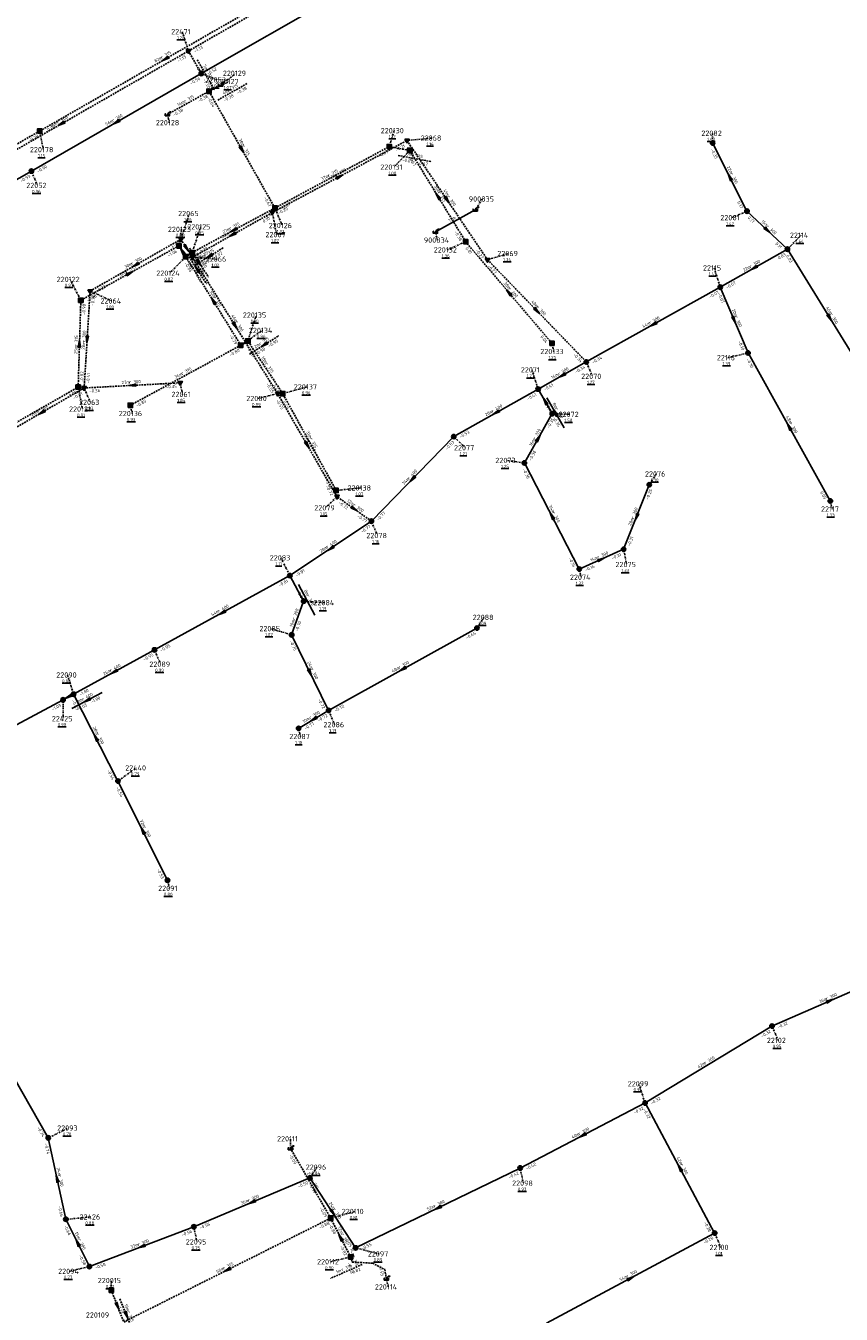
# Model space of a CAD drawing. Extents: x 188323 to 208361, y 565368 to 574910.
# Tile 190 of 256: x 201664 to 201896, y 570676 to 571043. Entities that reach past the tile are written whole.
import ezdxf

# ---------------------------------------------------------------- set-up
doc = ezdxf.new("R2010")
doc.units = 0
doc.linetypes.add('DASHDOT', pattern=[1, 0.5, -0.25, 0, -0.25])
doc.linetypes.add('DASHED', pattern=[0.75, 0.5, -0.25])
doc.layers.get('0').update_dxf_attribs({"linetype": 'CONTINUOUS'})
for name, color, linetype in [('RIO-AFM', 7, 'CONTINUOUS'), ('RIO-BOK', 7, 'CONTINUOUS'), ('RIO-DET', 7, 'CONTINUOUS'), ('RIO-KNP', 7, 'CONTINUOUS'), ('RIO-KNR', 7, 'CONTINUOUS'), ('RIO-LAG', 7, 'CONTINUOUS'), ('RIO-LAG_0B', 7, 'CONTINUOUS'), ('RIO-LAG_1B', 7, 'DASHED'), ('RIO-LAG_2B', 7, 'DASHED'), ('RIO-LEN', 7, 'CONTINUOUS'), ('RIO-MVD', 1, 'CONTINUOUS'), ('RIO-VRB', 6, 'DASHDOT'), ('RIO-VRH', 7, 'CONTINUOUS')]:
    doc.layers.add(name, color=color, linetype=linetype)
doc.styles.add('RIO-TXT', font='isocp.shx')

# ---------------------------------------------------------------- blocks, each defined once
blk = doc.blocks.new('L_VHR')
blk.add_lwpolyline([(-0.5, 0), (0.5, 0), (-0.5, 0.15), (-0.5, -0.15), (0.5, 0)])
blk = doc.blocks.new('K_IPR')
blk.add_lwpolyline([(-0.5, -0.5), (0.5, -0.5), (0.5, 0.5), (-0.5, 0.5)], close=True)
blk.add_solid([(-0.5, 0.5), (0.5, 0.5), (-0.5, -0.5), (0.5, -0.5)])
at = {"style": 'RIO-TXT', "flags": 1}
blk.add_attdef('KNOOPNAAM', (2, 2), '', height=1, dxfattribs=at)
blk = doc.blocks.new('K_UTB')
blk.add_lwpolyline([(0.5, 0.15), (0.5, -0.3), (-0.5, -0.3), (-0.5, 0.15), (-0.45, 0.15), (-0.45, -0.25), (0, -0.25), (0.45, -0.25), (0.45, 0.15)], close=True)
blk.add_lwpolyline([(0.85, 0.6), (0.55, 0.65), (0.614828, 0.459583), (0.850842, 0.598937)])
blk.add_arc((0.85, -0.25), 0.85, 90, 180)
at = {"style": 'RIO-TXT', "flags": 1}
blk.add_attdef('KNOOPNAAM', (2, 2), '', height=1, dxfattribs=at)
blk = doc.blocks.new('K_FIC')
blk.add_circle((0, 0), 0.0625)
at = {"style": 'RIO-TXT', "flags": 1}
blk.add_attdef('KNOOPNAAM', (2, 2), '', height=1, dxfattribs=at)
blk = doc.blocks.new('K_IPG')
blk.add_circle((0, 0), 0.5)
for points in [[(0, 0), (-0.5, 0), (-0.433013, 0.25)], [(0, 0), (-0.433013, -0.25), (-0.5, 0)], [(0, 0), (-0.433013, 0.25), (-0.25, 0.433013)], [(0, 0), (-0.25, -0.433013), (-0.433013, -0.25)], [(0, 0), (-0.25, 0.433013), (0, 0.5)], [(0, 0), (0, -0.5), (-0.25, -0.433013)], [(0, 0), (0, 0.5), (0.25, 0.433013)], [(0, 0), (0.25, 0.433013), (0.433013, 0.25)], [(0, 0), (0.433013, 0.25), (0.5, 0)], [(0, 0), (0.5, 0), (0.433013, -0.25)], [(0, 0), (0.433013, -0.25), (0.25, -0.433013)], [(0, 0), (0.25, -0.433013), (0, -0.5)]]:
    blk.add_solid(points)
at = {"style": 'RIO-TXT', "flags": 1}
blk.add_attdef('KNOOPNAAM', (2, 2), '', height=1, dxfattribs=at)
blk = doc.blocks.new('K_IPD')
blk.add_lwpolyline([(-0.496027, 0.307994), (0.503973, 0.307994), (0.003973, -0.558031)], close=True)
blk.add_solid([(-0.496027, 0.307994), (0.503973, 0.307994), (0.003973, -0.558031)])
at = {"style": 'RIO-TXT', "flags": 1}
blk.add_attdef('KNOOPNAAM', (2, 2), '', height=1, dxfattribs=at)
blk = doc.blocks.new('69_02______220015____220109_')
at = {"layer": 'RIO-LAG_1B'}
blk.add_line((0, 0), (3.654, -9.116), dxfattribs=at)
at = {"layer": 'RIO-VRH', "xscale": 2, "yscale": 2, "zscale": 2, "rotation": 291.8193}
blk.add_blockref('L_VHR', (1.827, -4.558), dxfattribs=at)
at = {"layer": 'RIO-AFM', "style": 'RIO-TXT'}
blk.add_text('r 315', height=0.9, rotation=291.8193, dxfattribs=at).set_placement((1.9901, -3.62))
at = {"layer": 'RIO-BOK', "style": 'RIO-TXT'}
for s, p in [('-1.13', (-0.7785, -1.8203)), ('-1.24', (0.8296, -5.8309))]:
    blk.add_text(s, height=0.9, rotation=291.8193, dxfattribs=at).set_placement(p)
at = {"layer": 'RIO-LEN', "style": 'RIO-TXT'}
blk.add_text('10m', height=0.9, rotation=291.8193, dxfattribs=at).set_placement((1.1863, -1.6151))
blk = doc.blocks.new('82_02______220113____220112_')
at = {"layer": 'RIO-LAG_1B'}
blk.add_line((0, 0), (-8.997, -3.94), dxfattribs=at)
at = {"layer": 'RIO-AFM', "style": 'RIO-TXT'}
blk.add_text('r 315', height=0.9, rotation=383.627, dxfattribs=at).set_placement((-5.6893, -1.9445))
at = {"layer": 'RIO-BOK', "style": 'RIO-TXT'}
blk.add_text('-0.82', height=0.9, rotation=383.627, dxfattribs=at).set_placement((-3.1954, -2.9259))
at = {"layer": 'RIO-LEN', "style": 'RIO-TXT'}
blk.add_text('1m', height=0.9, rotation=383.627, dxfattribs=at).set_placement((-7.173, -2.5947))
blk = doc.blocks.new('83_02______220123____220124_')
at = {"layer": 'RIO-LAG_1B'}
blk.add_line((0, 0), (5.307, -8.264), dxfattribs=at)
at = {"layer": 'RIO-VRH', "xscale": 2, "yscale": 2, "zscale": 2, "rotation": 482.6838}
blk.add_blockref('L_VHR', (2.6535, -4.132), dxfattribs=at)
at = {"layer": 'RIO-AFM', "style": 'RIO-TXT'}
blk.add_text('r 315', height=0.9, rotation=302.6838, dxfattribs=at).set_placement((2.4909, -2.9527))
at = {"layer": 'RIO-BOK', "style": 'RIO-TXT'}
for s, p in [('-1.06', (-0.4214, -1.9344)), ('-1.04', (1.9139, -5.57))]:
    blk.add_text(s, height=0.9, rotation=302.6838, dxfattribs=at).set_placement(p)
at = {"layer": 'RIO-LEN', "style": 'RIO-TXT'}
blk.add_text('4m', height=0.9, rotation=302.6838, dxfattribs=at).set_placement((1.6154, -1.5897))
blk = doc.blocks.new('84_02______220124____220125_')
at = {"layer": 'RIO-LAG_1B'}
blk.add_line((0, 0), (8.376, 5.126), dxfattribs=at)
at = {"layer": 'RIO-VRH', "xscale": 2, "yscale": 2, "zscale": 2, "rotation": 211.4644}
blk.add_blockref('L_VHR', (4.188, 2.563), dxfattribs=at)
at = {"layer": 'RIO-AFM', "style": 'RIO-TXT'}
blk.add_text('r 315', height=0.9, rotation=31.4644, dxfattribs=at).set_placement((3.0058, 2.4258))
at = {"layer": 'RIO-BOK', "style": 'RIO-TXT'}
for s, p in [('-1.02', (5.6094, 1.7917)), ('-1.03', (1.9247, -0.4634))]:
    blk.add_text(s, height=0.9, rotation=31.4644, dxfattribs=at).set_placement(p)
at = {"layer": 'RIO-LEN', "style": 'RIO-TXT'}
blk.add_text('2m', height=0.9, rotation=31.4644, dxfattribs=at).set_placement((1.624, 1.5802))
blk = doc.blocks.new('85_02______220127____220129_')
at = {"layer": 'RIO-LAG_1B'}
blk.add_line((0, 0), (8.558, 4.817), dxfattribs=at)
at = {"layer": 'RIO-AFM', "style": 'RIO-TXT'}
blk.add_text('r 315', height=0.9, rotation=29.3711, dxfattribs=at).set_placement((3.0924, 2.3144))
at = {"layer": 'RIO-BOK', "style": 'RIO-TXT'}
for p in [(5.6711, 1.5856), (1.9065, -0.5334)]:
    blk.add_text('-0.38', height=0.9, rotation=29.3711, dxfattribs=at).set_placement(p)
at = {"layer": 'RIO-LEN', "style": 'RIO-TXT'}
blk.add_text('4m', height=0.9, rotation=29.3711, dxfattribs=at).set_placement((1.6807, 1.5198))
blk = doc.blocks.new('86_02______220130____220131_')
at = {"layer": 'RIO-LAG_1B'}
blk.add_line((0, 0), (9.646, -1.841), dxfattribs=at)
at = {"layer": 'RIO-AFM', "style": 'RIO-TXT'}
blk.add_text('r 315', height=0.9, rotation=349.1628, dxfattribs=at).set_placement((3.8559, -0.2267))
at = {"layer": 'RIO-BOK', "style": 'RIO-TXT'}
for p in [(1.1126, -1.6375), (5.356, -2.4472)]:
    blk.add_text('-0.67', height=0.9, rotation=349.1628, dxfattribs=at).set_placement(p)
at = {"layer": 'RIO-LEN', "style": 'RIO-TXT'}
blk.add_text('6m', height=0.9, rotation=349.1628, dxfattribs=at).set_placement((2.2646, 0.0769))
blk = doc.blocks.new('87_02______220134____220135_')
at = {"layer": 'RIO-LAG_1B'}
blk.add_line((0, 0), (8.316, 5.223), dxfattribs=at)
at = {"layer": 'RIO-VRH', "xscale": 2, "yscale": 2, "zscale": 2, "rotation": 212.1314}
blk.add_blockref('L_VHR', (4.158, 2.6115), dxfattribs=at)
at = {"layer": 'RIO-AFM', "style": 'RIO-TXT'}
blk.add_text('r 315', height=0.9, rotation=32.1314, dxfattribs=at).set_placement((2.9774, 2.4607))
at = {"layer": 'RIO-BOK', "style": 'RIO-TXT'}
for s, p in [('-0.95', (5.5882, 1.8569)), ('-0.98', (1.93, -0.441))]:
    blk.add_text(s, height=0.9, rotation=32.1314, dxfattribs=at).set_placement(p)
at = {"layer": 'RIO-LEN', "style": 'RIO-TXT'}
blk.add_text('2m', height=0.9, rotation=32.1314, dxfattribs=at).set_placement((1.6055, 1.599))
blk = doc.blocks.new('99_02______22471_____22053_')
at = {"layer": 'RIO-LAG_2B'}
blk.add_line((0, 0), (4.872, -8.528), dxfattribs=at)
at = {"layer": 'RIO-AFM', "style": 'RIO-TXT'}
blk.add_text('r 315', height=0.9, rotation=299.7122, dxfattribs=at).set_placement((2.3345, -3.0779))
at = {"layer": 'RIO-BOK', "style": 'RIO-TXT'}
for p in [(-0.5211, -1.9099), (1.6225, -5.6617)]:
    blk.add_text('-0.56', height=0.9, rotation=299.7122, dxfattribs=at).set_placement(p)
at = {"layer": 'RIO-LEN', "style": 'RIO-TXT'}
blk.add_text('7m', height=0.9, rotation=299.7122, dxfattribs=at).set_placement((1.5308, -1.6713))
blk = doc.blocks.new('102_02______22065_____22066_')
at = {"layer": 'RIO-LAG_2B'}
blk.add_line((0, 0), (5.34, -8.243), dxfattribs=at)
at = {"layer": 'RIO-VRH', "xscale": 2, "yscale": 2, "zscale": 2, "rotation": 302.911}
blk.add_blockref('L_VHR', (2.67, -4.1215), dxfattribs=at)
at = {"layer": 'RIO-AFM', "style": 'RIO-TXT'}
blk.add_text('r 300', height=0.9, rotation=302.911, dxfattribs=at).set_placement((2.5026, -2.9428))
at = {"layer": 'RIO-BOK', "style": 'RIO-TXT'}
for s, p in [('-0.29', (-0.4137, -1.936)), ('-0.36', (1.9359, -5.5623))]:
    blk.add_text(s, height=0.9, rotation=302.911, dxfattribs=at).set_placement(p)
at = {"layer": 'RIO-LEN', "style": 'RIO-TXT'}
blk.add_text('6m', height=0.9, rotation=302.911, dxfattribs=at).set_placement((1.6217, -1.5833))
blk = doc.blocks.new('103_02______22071_____22072_')
at = {"layer": 'RIO-LAG_0B'}
blk.add_line((0, 0), (4.877, -8.524), dxfattribs=at)
at = {"layer": 'RIO-VRH', "xscale": 2, "yscale": 2, "zscale": 2, "rotation": 479.751}
blk.add_blockref('L_VHR', (2.4385, -4.262), dxfattribs=at)
at = {"layer": 'RIO-AFM', "style": 'RIO-TXT'}
blk.add_text('r 300', height=0.9, rotation=299.751, dxfattribs=at).set_placement((2.3363, -3.0759))
at = {"layer": 'RIO-BOK', "style": 'RIO-TXT'}
for s, p in [('-0.41', (-0.5198, -1.9103)), ('-0.35', (1.6259, -5.6597))]:
    blk.add_text(s, height=0.9, rotation=299.751, dxfattribs=at).set_placement(p)
at = {"layer": 'RIO-LEN', "style": 'RIO-TXT'}
blk.add_text('8m', height=0.9, rotation=299.751, dxfattribs=at).set_placement((1.5317, -1.6698))
blk = doc.blocks.new('104_02______22083_____22084_')
at = {"layer": 'RIO-LAG_0B'}
blk.add_line((0, 0), (4.633, -8.66), dxfattribs=at)
at = {"layer": 'RIO-AFM', "style": 'RIO-TXT'}
blk.add_text('r 300', height=0.9, rotation=298.1194, dxfattribs=at).set_placement((2.248, -3.1416))
at = {"layer": 'RIO-BOK', "style": 'RIO-TXT'}
blk.add_text('-0.81', height=0.9, rotation=298.1194, dxfattribs=at).set_placement((-0.574, -1.8947))
at = {"layer": 'RIO-LEN', "style": 'RIO-TXT'}
blk.add_text('8m', height=0.9, rotation=298.1194, dxfattribs=at).set_placement((1.4838, -1.7132))
blk = doc.blocks.new('105_02______22425_____22090_')
at = {"layer": 'RIO-LAG_0B'}
blk.add_line((0, 0), (8.665, 4.621), dxfattribs=at)
at = {"layer": 'RIO-VRH', "xscale": 2, "yscale": 2, "zscale": 2, "rotation": 208.0697}
blk.add_blockref('L_VHR', (4.3325, 2.3105), dxfattribs=at)
at = {"layer": 'RIO-AFM', "style": 'RIO-TXT'}
blk.add_text('r 400', height=0.9, rotation=28.0697, dxfattribs=at).set_placement((3.1442, 2.2436))
at = {"layer": 'RIO-BOK', "style": 'RIO-TXT'}
for s, p in [('-1.03', (1.8939, -0.5766)), ('-1.00', (5.7057, 1.4564))]:
    blk.add_text(s, height=0.9, rotation=28.0697, dxfattribs=at).set_placement(p)
at = {"layer": 'RIO-LEN', "style": 'RIO-TXT'}
blk.add_text('3m', height=0.9, rotation=28.0697, dxfattribs=at).set_placement((1.7148, 1.4812))

msp = doc.modelspace()

# ---------------------------------------------------------------- linework, layer by layer
at = {"layer": 'RIO-LAG'}
msp.add_line((201780.704, 570984.32), (201792.032, 570990.592), dxfattribs=at)
at = {"layer": 'RIO-LAG_0B'}
for p, q in [((201714.096, 571029.376), (201776, 571064.832)), ((201665.792, 571001.6), (201714.096, 571029.376)), ((201869.296, 570990.208), (201859.504, 571009.6)), ((201617.296, 570973.888), (201665.792, 571001.6)), ((201869.296, 570990.208), (201880.8, 570979.392)), ((201880.8, 570979.392), (201861.696, 570968.576)), ((201904.8, 570940.416), (201880.8, 570979.392)), ((201823.6, 570947.328), (201861.696, 570968.576)), ((201861.696, 570968.576), (201869.6, 570949.888)), ((201869.6, 570949.888), (201892.992, 570907.776)), ((201823.6, 570947.328), (201809.904, 570939.584)), ((201809.904, 570939.584), (201785.904, 570926.08)), ((201809.904, 570939.584), (201813.904, 570932.608)), ((201813.904, 570932.608), (201806, 570918.592)), ((201785.904, 570926.08), (201762.496, 570902.016)), ((201806, 570918.592), (201821.6, 570888.384)), ((201834.208, 570894.016), (201841.504, 570912.384)), ((201762.496, 570902.016), (201739.296, 570886.528)), ((201821.6, 570888.384), (201834.208, 570894.016)), ((201739.296, 570886.528), (201700.8, 570865.408)), ((201739.296, 570886.528), (201743.2, 570879.232)), ((201743.2, 570879.232), (201739.808, 570869.696)), ((201739.808, 570869.696), (201750.304, 570848.192)), ((201750.304, 570848.192), (201792.496, 570871.616)), ((201700.8, 570865.408), (201677.792, 570852.8)), ((201648.704, 570837.312), (201674.8, 570851.2)), ((201674.8, 570851.2), (201677.792, 570852.8)), ((201677.792, 570852.8), (201690.4, 570828.096)), ((201750.304, 570848.192), (201741.792, 570843.072)), ((201690.4, 570828.096), (201704.496, 570799.872)), ((201644, 570773.184), (201670.592, 570726.592)), ((201876.4, 570758.4), (201909.408, 570772.8)), ((201840.304, 570736.512), (201876.4, 570758.4)), ((201804.8, 570718.016), (201840.304, 570736.512)), ((201840.304, 570736.512), (201860.096, 570699.52)), ((201675.6, 570703.424), (201670.592, 570726.592)), ((201712, 570701.312), (201744.992, 570715.2)), ((201744.992, 570715.2), (201758, 570695.296)), ((201758, 570695.296), (201804.8, 570718.016)), ((201682.304, 570689.984), (201675.6, 570703.424)), ((201682.304, 570689.984), (201712, 570701.312)), ((201860.096, 570699.52), (201812.304, 570673.92))]:
    msp.add_line(p, q, dxfattribs=at)
at = {"layer": 'RIO-LAG_1B'}
for p, q in [((201739.6, 571053.952), (201668.144, 571012.992)), ((201716.304, 571024.32), (201719.648, 571026.176)), ((201704.48, 571017.728), (201716.304, 571024.32)), ((201735.04, 570991.104), (201716.304, 571024.32)), ((201668.144, 571012.992), (201592.688, 570969.728)), ((201735.04, 570991.104), (201767.552, 571008.576)), ((201767.552, 571008.576), (201773.408, 571007.488)), ((201773.408, 571007.488), (201789.296, 570981.504)), ((201711.52, 570978.432), (201735.04, 570991.104)), ((201679.856, 570964.864), (201707.744, 570980.352)), ((201707.744, 570980.352), (201709.696, 570977.28)), ((201709.696, 570977.28), (201711.52, 570978.432)), ((201813.808, 570952.64), (201789.296, 570981.504)), ((201709.696, 570977.28), (201725.344, 570952.064)), ((201679.104, 570940.16), (201679.856, 570964.864)), ((201725.344, 570952.064), (201727.344, 570953.28)), ((201737.28, 570938.304), (201727.344, 570953.28)), ((201693.936, 570934.976), (201725.344, 570952.064)), ((201631.376, 570912.832), (201679.104, 570940.16)), ((201752.448, 570910.784), (201737.28, 570938.304)), ((201750.896, 570703.744), (201739.488, 570723.584)), ((201692.08, 570674.24), (201750.896, 570703.744)), ((201750.896, 570703.744), (201756.56, 570692.736)), ((201757.36, 570693.056), (201756.56, 570692.736)), ((201688.496, 570683.264), (201692.08, 570674.24))]:
    msp.add_line(p, q, dxfattribs=at)
msp.add_lwpolyline([(201756.56, 570692.736), (201757.024, 570691.264), (201762.816, 570690.944), (201766.288, 570689.152), (201766.752, 570686.528)], dxfattribs=at)
at = {"layer": 'RIO-LAG_2B'}
for p, q in [((201710.464, 571035.776), (201821.248, 571099.392)), ((201638.176, 570994.304), (201710.464, 571035.776)), ((201710.464, 571035.776), (201714.096, 571029.376)), ((201734.304, 570989.824), (201772.608, 571010.304)), ((201772.608, 571010.304), (201795.504, 570976.384)), ((201711.6, 570977.088), (201734.304, 570989.824)), ((201682.496, 570967.488), (201708.304, 570982.208)), ((201708.304, 570982.208), (201711.6, 570977.088)), ((201711.6, 570977.088), (201735.808, 570938.304)), ((201795.504, 570976.384), (201823.6, 570947.328)), ((201680.8, 570939.904), (201682.496, 570967.488)), ((201656.608, 570925.888), (201680.8, 570939.904)), ((201708.096, 570941.376), (201680.8, 570939.904)), ((201752.704, 570908.992), (201735.808, 570938.304)), ((201762.496, 570902.016), (201752.704, 570908.992))]:
    msp.add_line(p, q, dxfattribs=at)
at = {"layer": 'RIO-VRB'}
for p, q in [((201710.46, 571035.78), (201708.7233, 571041.2486)), ((201714.1, 571029.4), (201718.4949, 571027.5623)), ((201716.31, 571024.31), (201722.0186, 571027.088)), ((201719.65, 571026.19), (201724.0449, 571029.4277)), ((201704.48, 571017.71), (201705.0135, 571015.3816)), ((201668.15, 571012.99), (201669.2041, 571007.7071)), ((201767.56, 571008.58), (201768.9533, 571013.1094)), ((201859.5, 571009.6), (201859.4997, 571012.375)), ((201772.6, 571010.3), (201779.675, 571011)), ((201773.41, 571007.46), (201768.8645, 571002.7384)), ((201665.8, 571001.6), (201667.5352, 570997.5308)), ((201792.04, 570990.6), (201794.0164, 570993.6558)), ((201708.3, 570982.2), (201710.719, 570989.5486)), ((201734.3, 570989.8), (201735.5276, 570983.5323)), ((201735.04, 570991.13), (201737.1171, 570986.1211)), ((201869.3, 570990.2), (201864.9059, 570988.3609)), ((201711.52, 570978.41), (201713.939, 570985.7586)), ((201707.74, 570980.33), (201708.4471, 570985.0432)), ((201780.7, 570984.3), (201781.2335, 570981.9716)), ((201880.8, 570979.4), (201884.6874, 570983.3624)), ((201789.3, 570981.53), (201784.04, 570979.1906)), ((201709.69, 570977.29), (201705.1445, 570972.5684)), ((201711.6, 570977.1), (201718.5675, 570976.5713)), ((201795.5, 570976.4), (201801.4827, 570978.155)), ((201861.7, 570968.6), (201859.9633, 570974.0686)), ((201679.85, 570964.84), (201676.8114, 570970.8005)), ((201682.5, 570967.5), (201688.6269, 570964.6622)), ((201727.34, 570953.3), (201729.759, 570960.6486)), ((201725.35, 570952.05), (201731.4769, 570956.2878)), ((201813.81, 570952.61), (201814.3435, 570950.2816)), ((201869.6, 570949.9), (201863.8921, 570948.5202)), ((201823.6, 570947.3), (201825.3352, 570943.2308)), ((201809.9, 570939.6), (201808.1633, 570945.0686)), ((201679.1, 570940.17), (201680.3276, 570933.9023)), ((201680.8, 570939.9), (201682.5352, 570935.8308)), ((201708.1, 570941.4), (201708.8071, 570938.0868)), ((201735.8, 570938.3), (201730.0921, 570936.9202)), ((201737.28, 570938.31), (201744.2475, 570940.2387)), ((201693.94, 570934.98), (201694.4735, 570932.6516)), ((201813.9, 570932.6), (201818.8979, 570932.4186)), ((201785.9, 570926.1), (201789.1618, 570922.912)), ((201806, 570918.6), (201800.925, 570919.2984)), ((201841.5, 570912.4), (201843.4764, 570915.4558)), ((201752.7, 570909), (201749.4394, 570905.811)), ((201752.44, 570910.78), (201759.515, 570911.48)), ((201893, 570907.8), (201893.5335, 570905.4716)), ((201762.5, 570902), (201764.2352, 570897.9308)), ((201739.3, 570886.5), (201736.7616, 570891.5945)), ((201834.2, 570894), (201835.0806, 570889.702)), ((201821.6, 570888.4), (201822.1335, 570886.0716)), ((201743.2, 570879.2), (201749.1827, 570878.845)), ((201792.5, 570871.6), (201794.4764, 570874.6558)), ((201739.8, 570869.7), (201733.817, 570871.4531)), ((201700.8, 570865.4), (201702.5352, 570861.3308)), ((201677.8, 570852.8), (201676.0633, 570858.2686)), ((201674.8, 570851.2), (201674.8029, 570845.825)), ((201750.3, 570848.2), (201752.0352, 570844.1308)), ((201741.8, 570843.1), (201742.3335, 570840.7716)), ((201690.4, 570828.1), (201695.6609, 570831.8378)), ((201704.5, 570799.9), (201705.0335, 570797.5716)), ((201876.4, 570758.4), (201878.1352, 570754.3308)), ((201840.3, 570736.5), (201838.5633, 570741.9686)), ((201670.6, 570726.6), (201676.3086, 570729.378)), ((201739.48, 570723.56), (201739.4797, 570726.335)), ((201745, 570715.2), (201746.9764, 570718.2558)), ((201804.8, 570718), (201805.6806, 570713.702)), ((201675.6, 570703.4), (201682.675, 570704.1)), ((201750.9, 570703.73), (201757.8675, 570705.6587)), ((201712, 570701.3), (201712.8806, 570697.002)), ((201860.1, 570699.5), (201861.8352, 570695.4308)), ((201756.56, 570692.73), (201750.8521, 570691.3502)), ((201758, 570695.3), (201764.6482, 570693.58)), ((201682.3, 570690), (201676.5921, 570688.6202)), ((201688.49, 570683.24), (201688.4897, 570686.015)), ((201766.75, 570686.52), (201767.2835, 570684.1916))]:
    msp.add_line(p, q, dxfattribs=at)

# ---------------------------------------------------------------- block references
at = {"layer": 'RIO-DET'}
for name, p in [('99_02______22471_____22053_', (201712.96, 571033.28)), ('85_02______220127____220129_', (201718.816, 571021.824)), ('86_02______220130____220131_', (201770.064, 571006.08)), ('102_02______22065_____22066_', (201710.8, 570979.712)), ('84_02______220124____220125_', (201712.192, 570974.784)), ('83_02______220123____220124_', (201710.24, 570977.856)), ('87_02______220134____220135_', (201727.856, 570949.568)), ('103_02______22071_____22072_', (201812.4, 570937.088)), ('104_02______22083_____22084_', (201741.792, 570883.968)), ('105_02______22425_____22090_', (201677.296, 570848.704)), ('82_02______220113____220112_', (201759.856, 570690.56)), ('69_02______220015____220109_', (201690.992, 570680.768))]:
    msp.add_blockref(name, p, dxfattribs=at)
at = {"layer": 'RIO-KNP', "xscale": 1.25, "yscale": 1.25, "zscale": 1.25}
for name, p in [('K_IPD', (201710.464, 571035.776)), ('K_IPG', (201714.096, 571029.376)), ('K_UTB', (201719.648, 571026.176)), ('K_IPR', (201716.304, 571024.32)), ('K_UTB', (201704.48, 571017.728)), ('K_IPR', (201668.144, 571012.992)), ('K_IPR', (201767.552, 571008.576)), ('K_IPD', (201772.608, 571010.304)), ('K_IPR', (201773.408, 571007.488)), ('K_IPG', (201859.504, 571009.6)), ('K_IPG', (201665.792, 571001.6)), ('K_IPD', (201734.304, 570989.824)), ('K_IPR', (201735.04, 570991.104)), ('K_UTB', (201792.032, 570990.592)), ('K_IPG', (201869.296, 570990.208)), ('K_IPD', (201708.304, 570982.208)), ('K_UTB', (201780.704, 570984.32)), ('K_IPR', (201789.296, 570981.504)), ('K_IPR', (201707.744, 570980.352)), ('K_IPR', (201711.52, 570978.432)), ('K_IPG', (201880.8, 570979.392)), ('K_IPR', (201709.696, 570977.28)), ('K_IPD', (201711.6, 570977.088)), ('K_IPD', (201795.504, 570976.384)), ('K_IPD', (201682.496, 570967.488)), ('K_IPG', (201861.696, 570968.576)), ('K_IPR', (201679.856, 570964.864)), ('K_IPR', (201727.344, 570953.28)), ('K_IPR', (201813.808, 570952.64)), ('K_IPR', (201725.344, 570952.064)), ('K_IPG', (201869.6, 570949.888)), ('K_IPG', (201823.6, 570947.328)), ('K_IPD', (201708.096, 570941.376)), ('K_IPR', (201679.104, 570940.16)), ('K_IPD', (201680.8, 570939.904)), ('K_IPD', (201735.808, 570938.304)), ('K_IPR', (201737.28, 570938.304)), ('K_IPG', (201809.904, 570939.584)), ('K_IPR', (201693.936, 570934.976)), ('K_IPG', (201813.904, 570932.608)), ('K_IPG', (201785.904, 570926.08)), ('K_IPG', (201806, 570918.592)), ('K_IPG', (201841.504, 570912.384)), ('K_IPR', (201752.448, 570910.784)), ('K_IPD', (201752.704, 570908.992)), ('K_IPG', (201892.992, 570907.776)), ('K_IPG', (201762.496, 570902.016)), ('K_IPG', (201834.208, 570894.016)), ('K_IPG', (201739.296, 570886.528)), ('K_IPG', (201821.6, 570888.384)), ('K_IPG', (201743.2, 570879.232)), ('K_IPG', (201792.496, 570871.616)), ('K_IPG', (201739.808, 570869.696)), ('K_IPG', (201700.8, 570865.408)), ('K_IPG', (201674.8, 570851.2)), ('K_IPG', (201677.792, 570852.8)), ('K_IPG', (201750.304, 570848.192)), ('K_IPG', (201741.792, 570843.072)), ('K_IPG', (201690.4, 570828.096)), ('K_IPG', (201704.496, 570799.872)), ('K_IPG', (201876.4, 570758.4)), ('K_IPG', (201840.304, 570736.512)), ('K_IPG', (201670.592, 570726.592)), ('K_UTB', (201739.488, 570723.584)), ('K_IPG', (201804.8, 570718.016)), ('K_IPG', (201744.992, 570715.2)), ('K_IPG', (201675.6, 570703.424)), ('K_IPR', (201750.896, 570703.744)), ('K_IPG', (201712, 570701.312)), ('K_IPG', (201860.096, 570699.52)), ('K_IPR', (201756.56, 570692.736)), ('K_FIC', (201757.36, 570693.056)), ('K_IPG', (201758, 570695.296)), ('K_IPG', (201682.304, 570689.984)), ('K_UTB', (201766.752, 570686.528)), ('K_IPR', (201688.496, 570683.264))]:
    msp.add_blockref(name, p, dxfattribs=at)
at = {"layer": 'RIO-VRH'}
for p, xscale, yscale, zscale, rotation in [((201703.875, 571033.47), 2, 2, 2, 209.8213), ((201674.32, 571015.05), 2, 2, 2, 209.8357), ((201689.95, 571015.5), 2, 2, 2, 209.9204), ((201725.675, 571007.72), 2, 2, 2, 299.4507), ((201753.45, 571000.05), 2, 2, 2, 28.155), ((201864.4, 570999.9), 2, 2, 2, 116.8072), ((201781.355, 570994.495), 2, 2, 2, 481.506), ((201784.05, 570993.35), 2, 2, 2, 304.0453), ((201722.95, 570983.45), 2, 2, 2, 209.2228), ((201723.28, 570984.77), 2, 2, 2, 208.4024), ((201875.05, 570984.8), 2, 2, 2, 316.8023), ((201708.715, 570978.81), 2, 2, 2, 482.6838), ((201709.95, 570979.65), 2, 2, 2, 302.911), ((201695.4, 570974.85), 2, 2, 2, 209.6701), ((201710.605, 570977.85), 0.894, 0.894, 0.894, 211.4644), ((201871.25, 570974), 2, 2, 2, 209.4828), ((201693.795, 570972.585), 2, 2, 2, 29.0447), ((201801.555, 570967.07), 2, 2, 2, 130.2866), ((201717.52, 570964.67), 2, 2, 2, 481.8232), ((201809.55, 570961.85), 2, 2, 2, 314.0031), ((201865.65, 570959.25), 2, 2, 2, 292.9089), ((201892.8, 570959.9), 2, 2, 2, 301.6134), ((201723.7, 570957.7), 2, 2, 2, 301.9581), ((201842.65, 570957.95), 2, 2, 2, 209.2047), ((201679.475, 570952.505), 2, 2, 2, 88.2498), ((201681.65, 570953.7), 2, 2, 2, 266.4666), ((201726.345, 570952.675), 1.099, 1.099, 1.099, 212.1314), ((201816.75, 570943.45), 2, 2, 2, 209.3349), ((201694.45, 570940.65), 2, 2, 2, 183.1446), ((201811.9, 570936.1), 2, 2, 2, 479.751), ((201668.7, 570932.9), 2, 2, 2, 210.0469), ((201797.9, 570932.85), 2, 2, 2, 209.3548), ((201881.3, 570928.85), 2, 2, 2, 479.0723), ((201744.25, 570923.65), 2, 2, 2, 299.9821), ((201809.95, 570925.6), 2, 2, 2, 420.5585), ((201774.2, 570914.05), 2, 2, 2, 225.8397), ((201757.6, 570905.5), 2, 2, 2, 324.4659), ((201813.8, 570903.5), 2, 2, 2, 477.3252), ((201837.85, 570903.2), 2, 2, 2, 248.3529), ((201750.9, 570894.25), 2, 2, 2, 213.7436), ((201827.9, 570891.2), 2, 2, 2, 23.9601), ((201720.05, 570875.95), 2, 2, 2, 208.7221), ((201689.3, 570859.1), 2, 2, 2, 208.7122), ((201745.05, 570858.95), 2, 2, 2, 296.036), ((201771.4, 570859.9), 2, 2, 2, 209.0056), ((201676.3, 570852), 2, 2, 2, 208.0697), ((201746.05, 570845.65), 2, 2, 2, 210.9606), ((201684.1, 570840.45), 2, 2, 2, 477.0334), ((201697.45, 570814), 2, 2, 2, 476.5714), ((201892.9, 570765.6), 2, 2, 2, 23.5723), ((201822.55, 570727.25), 2, 2, 2, 207.5224), ((201850.2, 570718), 2, 2, 2, 478.159), ((201673.1, 570715), 2, 2, 2, 102.1701), ((201728.5, 570708.25), 2, 2, 2, 202.8391), ((201781.4, 570706.65), 2, 2, 2, 205.8728), ((201751.5, 570705.25), 2, 2, 2, 303.161), ((201678.95, 570696.7), 2, 2, 2, 116.5714), ((201697.15, 570695.65), 2, 2, 2, 200.8283), ((201753.73, 570698.23), 2, 2, 2, 477.2342), ((201721.49, 570689), 2, 2, 2, 206.6013), ((201756.79, 570692.005), 0.27, 0.27, 0.27, 467.6085), ((201836.2, 570686.7), 2, 2, 2, 388.1691), ((201690.285, 570678.755), 2, 2, 2, 291.8193)]:
    msp.add_blockref('L_VHR', p, dxfattribs=dict(at, xscale=xscale, yscale=yscale, zscale=zscale, rotation=rotation))

# ---------------------------------------------------------------- texts
at = {"layer": 'RIO-AFM', "style": 'RIO-TXT'}
for s, rotation, p in [('r 315', 389.8213, (201702.9103, 571033.5228)), ('r 315', 29.1544, (201709.4439, 571021.0519)), ('r 900', 29.8357, (201673.3684, 571015.0806)), ('r 200', 29.9204, (201688.9986, 571015.5293)), ('r 315', 299.4507, (201725.7221, 571008.6773)), ('r 315', 28.2148, (201750.3499, 570999.9126)), ('r 300', 28.155, (201752.4999, 571000.1086)), ('r 300', 296.8072, (201864.4865, 571000.8519)), ('r 315', 301.506, (201781.3656, 570995.4521)), ('r 300', 304.0453, (201784.0208, 570994.3086)), ('r 315', 28.4024, (201722.3296, 570984.8245)), ('r 300', 316.8023, (201874.8047, 570985.7225)), ('r 160', 29.2228, (201721.999, 570983.4909)), ('r 315', 29.0447, (201692.8438, 570972.6287)), ('r 300', 29.6701, (201694.4484, 570974.8832)), ('r 300', 389.4828, (201870.295, 570974.0418)), ('r 200', 310.2866, (201801.4213, 570968.0189)), ('r 315', 301.8232, (201717.5252, 570965.627)), ('r 300', 314.0031, (201809.3555, 570962.789)), ('r 300', 29.2047, (201841.6987, 570957.991)), ('r 300', 292.9089, (201865.8007, 570960.1934)), ('r 300', 301.6134, (201892.8131, 570960.8594)), ('r 300', 301.9581, (201723.7072, 570958.6596)), ('r 315', 88.2498, (201678.9506, 570951.7104)), ('r 300', 86.4666, (201681.1011, 570952.9222)), ('r 315', 28.5193, (201708.6943, 570943.5674)), ('r 315', 303.5544, (201732.2832, 570946.7595)), ('r 300', 389.3349, (201815.7962, 570943.4926)), ('r 300', 363.1447, (201693.613, 570941.1129)), ('r 300', 30.0469, (201667.7482, 570932.927)), ('r 400', 389.3548, (201796.9445, 570932.8956)), ('r 300', 420.5585, (201809.1123, 570925.1423)), ('r 300', 299.0723, (201881.3563, 570929.8083)), ('r 300', 299.9821, (201744.287, 570924.607)), ('r 315', 298.8465, (201744.9154, 570925.5005)), ('r 400', 405.8397, (201773.2695, 570913.824)), ('r 300', 324.4659, (201757.2331, 570906.3806)), ('r 300', 68.3529, (201837.0865, 570902.6315)), ('r 300', 297.3252, (201813.8815, 570904.4541)), ('r 400', 393.7436, (201749.9437, 570894.2224)), ('r 300', 23.9601, (201826.9566, 570891.3279)), ('r 400', 388.7221, (201719.0924, 570876.0106)), ('r 300', 430.3009, (201740.7537, 570873.8565)), ('r 400', 388.7122, (201688.3454, 570859.156)), ('r 300', 29.0055, (201770.449, 570859.9444)), ('r 300', 296.036, (201745.1499, 570859.901)), ('r 300', 390.9606, (201745.0964, 570845.664)), ('r 300', 297.0334, (201684.1845, 570841.4028)), ('r 300', 296.5714, (201697.5432, 570814.9528)), ('r 300', 23.5723, (201891.9572, 570765.7341)), ('r 300', 31.2399, (201857.398, 570747.4573)), ('r 300', 27.5224, (201821.6006, 570727.3191)), ('r 300', 298.159, (201850.2696, 570718.9567)), ('r 300', 282.17, (201673.4249, 570715.8992)), ('r 315', 299.9435, (201745.2247, 570714.6001)), ('r 300', 22.8391, (201727.5591, 570708.3962)), ('r 300', 25.8728, (201780.4528, 570706.7463)), ('r 300', 303.161, (201751.4811, 570706.206)), ('r 300', 296.5714, (201679.0385, 570697.6505)), ('r 300', 20.8283, (201696.2152, 570695.8293)), ('r 315', 297.2342, (201753.8067, 570699.1811)), ('r 315', 287.6085, (201757.0215, 570692.9286)), ('r 315', 26.6013, (201720.5419, 570689.0843)), ('r 300', 388.1691, (201835.2415, 570686.7728))]:
    msp.add_text(s, height=0.9, rotation=rotation, dxfattribs=at).set_placement(p)
at = {"layer": 'RIO-BOK', "style": 'RIO-TXT'}
for s, rotation, p in [('-1.13', 29.8515, (201712.3709, 571035.2626)), ('-1.13', 29.8357, (201707.5994, 571032.5252)), ('-0.52', 29.7618, (201716.0101, 571028.8796)), ('-0.56', 29.9204, (201711.2447, 571026.1412)), ('-0.38', 29.1544, (201713.411, 571021.0895)), ('-0.64', 299.4507, (201715.7801, 571022.4025)), ('-0.38', 29.1544, (201706.3845, 571017.1694)), ('-0.28', 389.8391, (201665.2642, 571009.781)), ('-0.28', 389.8213, (201670.061, 571012.4728)), ('-0.21', 28.155, (201769.6455, 571007.1307)), ('-0.21', 304.0453, (201772.2247, 571008.3562)), ('-0.35', 296.8072, (201858.8827, 571007.7189)), ('-0.67', 28.2148, (201764.609, 571005.4077)), ('-0.67', 301.506, (201772.9489, 571005.5347)), ('-0.93', 29.7292, (201662.9332, 570998.3504)), ('-0.90', 29.9204, (201667.7116, 571001.0849)), ('-0.67', 299.4507, (201731.8242, 570994.0227)), ('0.17', 296.8072, (201866.4554, 570992.7516)), ('-0.67', 28.4024, (201732.0992, 570987.9479)), ('-0.20', 28.155, (201736.1948, 570989.2262)), ('-0.67', 28.2148, (201736.9354, 570990.5582)), ('0.10', 29.2228, (201731.8764, 570986.8399)), ('0.17', 316.8023, (201869.3632, 570988.2213)), ('-0.38', 301.506, (201785.9784, 570984.3029)), ('-1.06', 29.0447, (201704.8345, 570977.1149)), ('-0.29', 29.6701, (201705.4297, 570978.9533)), ('-0.72', 28.4024, (201713.4172, 570977.8444)), ('-0.20', 29.2228, (201713.5051, 570976.5617)), ('0.01', 310.2866, (201789.1382, 570979.5569)), ('-0.27', 304.0453, (201792.064, 570979.0271)), ('0.11', 316.8023, (201877.2522, 570980.8219)), ('-0.86', 301.8232, (201709.2396, 570975.3622)), ('-0.36', 301.9581, (201711.1541, 570975.1711)), ('0.03', 389.4828, (201878.3842, 570976.4391)), ('0.03', 301.6134, (201880.3425, 570977.4738)), ('-0.27', 314.0031, (201795.4665, 570974.4205)), ('-0.32', 29.6701, (201684.4093, 570966.9766)), ('-0.07', 29.2047, (201858.8036, 570965.3768)), ('-0.07', 389.4828, (201863.6079, 570968.0715)), ('-0.98', 29.0447, (201681.7535, 570964.2957)), ('-0.32', 86.4666, (201683.6453, 570963.3212)), ('-0.07', 292.9089, (201860.9563, 570966.7653)), ('-0.98', 88.2498, (201681.1247, 570960.6987)), ('-0.79', 301.8232, (201722.0127, 570954.8042)), ('0.04', 310.2866, (201810.4572, 570954.4344)), ('-0.10', 292.9089, (201866.7244, 570953.1356)), ('-0.80', 28.5193, (201722.4153, 570948.8617)), ('-0.68', 303.5544, (201726.948, 570951.3594)), ('-0.34', 314.0031, (201819.7614, 570949.2929)), ('-0.34', 389.3349, (201820.7082, 570944.0772)), ('-0.34', 29.2047, (201825.505, 570946.7611)), ('-0.10', 299.0723, (201869.0576, 570947.996)), ('-0.82', 88.2498, (201680.5419, 570941.5266)), ('-0.41', 86.4666, (201682.2834, 570941.2111)), ('-0.82', 29.7884, (201676.2372, 570936.9178)), ('-0.41', 30.0469, (201677.9512, 570936.6346)), ('-0.36', 363.1447, (201682.2753, 570938.5798)), ('-0.35', 363.1447, (201704.0827, 570939.7919)), ('-0.55', 301.9581, (201732.4649, 570941.0516)), ('-0.68', 303.5544, (201733.855, 570940.9578)), ('-0.41', 389.3548, (201807.0059, 570936.3828)), ('-0.41', 389.3349, (201811.8065, 570939.0666)), ('-0.80', 28.5193, (201695.8384, 570934.4183)), ('-0.55', 299.9821, (201735.2879, 570936.3876)), ('-0.68', 298.8465, (201736.7301, 570936.4082)), ('-0.35', 420.5585, (201813.098, 570928.3454)), ('-0.53', 389.3548, (201787.8067, 570925.5673)), ('-0.53', 405.8397, (201784.0352, 570922.1965)), ('-0.30', 420.5585, (201807.9068, 570919.1323)), ('-0.30', 297.3252, (201805.3998, 570916.7134)), ('-0.68', 298.8465, (201749.2514, 570913.704)), ('-0.72', 299.9821, (201749.4551, 570911.8614)), ('-0.25', 68.3529, (201841.2892, 570908.0723)), ('0.05', 299.0723, (201890.0718, 570910.2447)), ('-0.72', 324.4659, (201753.0266, 570907.0474)), ('-0.77', 324.4659, (201758.3532, 570903.2477)), ('-0.77', 405.8397, (201764.4795, 570902.0303)), ('-0.77', 393.7436, (201759.8604, 570898.5709)), ('-0.31', 68.3529, (201836.0175, 570894.7848)), ('-0.16', 297.3252, (201818.4915, 570891.4085)), ('-0.31', 23.9601, (201831.0214, 570891.0552)), ('-0.81', 393.7436, (201741.2419, 570886.1147)), ('-0.16', 23.9601, (201823.4477, 570887.6892)), ('-0.81', 388.7221, (201736.3651, 570883.3238)), ('-0.70', 430.3009, (201741.5893, 570870.5473)), ('-0.65', 29.0055, (201789.5926, 570868.387)), ('-0.95', 388.7221, (201702.7007, 570864.8462)), ('-0.70', 296.036, (201739.1575, 570867.8274)), ('-0.95', 388.7122, (201697.8705, 570862.2148)), ('-1.00', 388.7122, (201679.7006, 570852.2459)), ('-0.55', 297.0334, (201677.1902, 570850.9165)), ('-0.72', 296.036, (201747.2539, 570851.2756)), ('-1.03', 28.0355, (201671.8386, 570848.0367)), ('-0.72', 390.9606, (201747.5027, 570844.8933)), ('-0.72', 29.0055, (201752.2031, 570847.6544)), ('-0.77', 390.9606, (201743.7209, 570842.6209)), ('-0.54', 297.0334, (201687.3034, 570831.1224)), ('-0.54', 296.5714, (201689.775, 570826.2215)), ('-0.53', 296.5714, (201701.4298, 570802.9487)), ('-0.32', 23.5723, (201878.2429, 570757.6767)), ('-0.32', 31.2399, (201873.6202, 570755.0761)), ('-0.32', 31.2399, (201842.2229, 570736.0291)), ('-0.32', 27.5224, (201837.3107, 570733.3635)), ('-0.32', 298.159, (201839.7273, 570734.6049)), ('-0.74', 299.7245, (201667.379, 570729.4821)), ('-0.74', 282.17, (201669.5274, 570724.936)), ('-0.09', 299.9435, (201738.9666, 570721.648)), ('-0.42', 27.5224, (201806.6883, 570717.4054)), ('-0.42', 25.8728, (201801.7212, 570714.9506)), ('-0.50', 22.8391, (201741.7639, 570712.3178)), ('-0.50', 303.161, (201744.5947, 570713.2622)), ('-0.66', 282.17, (201673.3798, 570707.1157)), ('-0.09', 299.9435, (201747.6512, 570706.5899)), ('-0.66', 296.5714, (201674.975, 570701.5215)), ('-0.56', 20.8283, (201708.6656, 570698.5334)), ('-0.56', 22.8391, (201713.8335, 570700.5532)), ('-0.88', 26.6013, (201747.8607, 570700.642)), ('-0.88', 297.2342, (201750.2968, 570701.8444)), ('-0.28', 298.159, (201856.9523, 570702.4658)), ('-0.55', 303.161, (201754.5959, 570697.9739)), ('-0.55', 25.8728, (201759.8704, 570694.6512)), ('-0.28', 388.1691, (201857.1317, 570696.3582)), ('-0.58', 296.5714, (201679.2204, 570693.0441)), ('-0.82', 297.2342, (201753.4439, 570695.7376)), ('-0.58', 20.8283, (201684.1061, 570689.1893)), ('-0.82', 287.6085, (201755.6499, 570690.9718)), ('-0.55', 279.929, (201764.6636, 570690.3176))]:
    msp.add_text(s, height=0.9, rotation=rotation, dxfattribs=at).set_placement(p)
at = {"layer": 'RIO-KNR', "style": 'RIO-TXT'}
for s, p in [('22471', (201705.5358, 571040.4986)), ('220129', (201720.2199, 571028.6777)), ('22053', (201715.3074, 571026.8123)), ('220127', (201718.1936, 571026.338)), ('220128', (201701.1885, 571014.6316)), ('220130', (201765.1283, 571012.3594)), ('22068', (201776.4875, 571010.25)), ('22082', (201856.3122, 571011.625)), ('220178', (201665.3791, 571006.9571)), ('220131', (201765.0395, 571001.9884)), ('22052', (201664.3477, 570996.7808)), ('900835', (201790.1914, 570992.9058)), ('22065', (201707.5315, 570988.7986)), ('220123', (201704.6221, 570984.2932)), ('220125', (201710.114, 570985.0086)), ('220126', (201733.2921, 570985.3711)), ('22081', (201861.7184, 570987.6109)), ('22067', (201732.3401, 570982.7823)), ('900834', (201777.4085, 570981.2216)), ('22114', (201881.4999, 570982.6124)), ('220132', (201780.215, 570978.4406)), ('22069', (201798.2952, 570977.405)), ('22066', (201715.38, 570975.8213)), ('22115', (201856.7758, 570973.3186)), ('220122', (201672.9864, 570970.0505)), ('220124', (201701.3195, 570971.8184)), ('22064', (201685.4394, 570963.9122)), ('220135', (201725.934, 570959.8986)), ('220134', (201727.6519, 570955.5378)), ('220133', (201810.5185, 570949.5316)), ('22116', (201860.7046, 570947.7702)), ('22071', (201804.9758, 570944.3186)), ('22070', (201822.1477, 570942.4808)), ('22061', (201705.6196, 570937.3368)), ('220137', (201740.4225, 570939.4887)), ('220121', (201676.5026, 570933.1523)), ('22063', (201679.3477, 570935.0808)), ('22080', (201726.9046, 570936.1702)), ('220136', (201690.6485, 570931.9016)), ('22072', (201815.7104, 570931.6686)), ('22077', (201785.9743, 570922.162)), ('22073', (201797.7375, 570918.5484)), ('22076', (201840.2889, 570914.7058)), ('220138', (201755.69, 570910.73)), ('22079', (201746.2519, 570905.061)), ('22117', (201890.346, 570904.7216)), ('22078', (201761.0477, 570897.1808)), ('22083', (201733.5741, 570890.8445)), ('22075', (201831.8931, 570888.952)), ('22074', (201818.946, 570885.3216)), ('22084', (201745.9952, 570878.095)), ('22085', (201730.6295, 570870.7031)), ('22088', (201791.2889, 570873.9058)), ('22089', (201699.3477, 570860.5808)), ('22090', (201672.8758, 570857.5186)), ('22425', (201671.6154, 570845.075)), ('22086', (201748.8477, 570843.3808)), ('22087', (201739.146, 570840.0216)), ('22440', (201692.4734, 570831.0878)), ('22091', (201701.846, 570796.8216)), ('22102', (201874.9477, 570753.5808)), ('22099', (201835.3758, 570741.2186)), ('22093', (201673.1211, 570728.628)), ('220111', (201735.6547, 570725.585)), ('22096', (201743.7889, 570717.5058)), ('22098', (201802.4931, 570712.952)), ('22426', (201679.4875, 570703.35)), ('220110', (201754.0425, 570704.9087)), ('22095', (201709.6931, 570696.252)), ('22100', (201858.6477, 570694.6808)), ('22097', (201761.4607, 570692.83)), ('22094', (201673.4046, 570687.8702)), ('220112', (201747.0271, 570690.6002)), ('220015', (201684.6647, 570685.265)), ('220114', (201763.4585, 570683.4416)), ('220109', (201681.2871, 570675.4465))]:
    msp.add_text(s, height=1.5, dxfattribs=at).set_placement(p)
at = {"layer": 'RIO-LEN', "style": 'RIO-TXT'}
for s, rotation, p in [('82m', 389.8213, (201701.037, 571032.4473)), ('14m', 29.1544, (201707.5576, 571019.9995)), ('83m', 29.8357, (201671.4947, 571014.0058)), ('56m', 29.9204, (201687.1265, 571014.4518)), ('38m', 299.4507, (201724.659, 571010.5576)), ('37m', 28.2148, (201748.4466, 570998.8913)), ('43m', 28.155, (201750.5955, 570999.0893)), ('22m', 296.8072, (201863.5113, 571002.7792)), ('30m', 301.506, (201780.2359, 570997.293)), ('41m', 304.0453, (201782.8106, 570996.0978)), ('13m', 29.0517, (201784.7109, 570987.1003)), ('16m', 316.8023, (201873.2292, 570987.2002)), ('26m', 29.2228, (201720.114, 570982.4362)), ('27m', 28.4024, (201720.4297, 570983.7969)), ('30m', 29.6701, (201692.5716, 570973.8139)), ('22m', 389.4828, (201868.4155, 570972.9774)), ('32m', 29.0447, (201690.9555, 570971.5799)), ('30m', 301.8232, (201716.3852, 570967.4617)), ('38m', 310.2866, (201800.0237, 570969.6658)), ('40m', 314.0031, (201807.8541, 570964.3418)), ('46m', 301.9581, (201722.563, 570960.4916)), ('20m', 292.9089, (201864.9588, 570962.1826)), ('46m', 301.6134, (201891.6799, 570962.6983)), ('44m', 29.2047, (201839.8134, 570956.937)), ('28m', 86.4666, (201680.9684, 570950.7663)), ('25m', 88.2498, (201678.885, 570949.5514)), ('18m', 303.5544, (201731.0883, 570948.559)), ('27m', 363.1447, (201691.4563, 570940.9931)), ('36m', 28.5193, (201706.7965, 570942.536)), ('16m', 389.3349, (201813.914, 570942.4331)), ('28m', 30.0469, (201665.8785, 570931.8454)), ('28m', 389.3548, (201795.0626, 570931.8355)), ('48m', 299.0723, (201880.3057, 570931.6956)), ('31m', 298.8465, (201743.8723, 570927.392)), ('34m', 299.9821, (201743.2066, 570926.4774)), ('16m', 420.5585, (201808.052, 570923.2604)), ('34m', 405.8397, (201771.7658, 570912.2733)), ('12m', 324.4659, (201755.4747, 570907.6349)), ('34m', 297.3252, (201812.8889, 570906.3726)), ('20m', 68.3529, (201836.29, 570900.6237)), ('28m', 393.7436, (201748.1484, 570893.0214)), ('14m', 23.9601, (201824.9828, 570890.4506)), ('44m', 388.7221, (201717.1988, 570874.9713)), ('10m', 430.3009, (201740.0271, 570871.8223)), ('24m', 296.036, (201744.2007, 570861.8413)), ('26m', 388.7122, (201686.4516, 570858.117)), ('48m', 29.0055, (201768.56, 570858.8969)), ('28m', 297.0334, (201683.2018, 570843.3263)), ('10m', 390.9606, (201743.2449, 570844.5515)), ('32m', 296.5714, (201696.576, 570816.8841)), ('36m', 23.5723, (201889.9775, 570764.8703)), ('42m', 31.2399, (201855.5513, 570746.337)), ('40m', 27.5224, (201819.6851, 570726.3208)), ('42m', 298.159, (201849.2493, 570720.8605)), ('24m', 282.17, (201672.9684, 570718.0104)), ('23m', 299.9435, (201744.1456, 570716.4713)), ('36m', 22.8391, (201725.5684, 570707.5577)), ('24m', 303.161, (201750.2986, 570708.0136)), ('52m', 25.8728, (201778.5093, 570705.8036)), ('15m', 296.5714, (201678.0713, 570699.5818)), ('12m', 297.2342, (201752.8173, 570701.1012)), ('32m', 20.8283, (201694.1964, 570695.0612)), ('14m', 287.6085, (201756.3671, 570694.9871)), ('66m', 26.6013, (201718.6106, 570688.117)), ('54m', 388.1691, (201833.3381, 570685.7518))]:
    msp.add_text(s, height=0.9, rotation=rotation, dxfattribs=at).set_placement(p)
at = {"layer": 'RIO-MVD', "style": 'RIO-TXT'}
for s, p in [('%%U1.28', (201707.1933, 571039.0986)), ('%%U1.06', (201716.9649, 571025.4123)), ('%%U1.07', (201720.4886, 571024.938)), ('%%U1.12', (201767.4233, 571010.9594)), ('%%U1.14', (201778.145, 571008.85)), ('%%U1.43', (201857.9697, 571010.225)), ('%%U1.15', (201667.6741, 571005.5571)), ('%%U1.08', (201767.3345, 571000.5884)), ('%%U0.96', (201666.0052, 570995.3808)), ('%%U1.06', (201709.189, 570987.3986)), ('%%U1.42', (201863.3759, 570986.2109)), ('%%U0.88', (201706.9171, 570982.8932)), ('%%U0.95', (201712.409, 570983.6086)), ('%%U1.07', (201733.9976, 570981.3823)), ('%%U1.03', (201735.5871, 570983.9711)), ('%%U1.64', (201883.1574, 570981.2124)), ('%%U1.02', (201717.0375, 570974.4213)), ('%%U1.36', (201782.51, 570977.0406)), ('%%U1.34', (201799.9527, 570976.005)), ('%%U0.87', (201703.6145, 570970.4184)), ('%%U1.41', (201858.4333, 570971.9186)), ('%%U0.97', (201675.2814, 570968.6505)), ('%%U1.00', (201687.0969, 570962.5122)), ('%%U1.00', (201728.229, 570958.4986)), ('%%U0.96', (201729.9469, 570954.1378)), ('%%U1.25', (201812.8135, 570948.1316)), ('%%U1.39', (201862.3621, 570946.3702)), ('%%U1.27', (201806.6333, 570942.9186)), ('%%U1.27', (201823.8052, 570941.0808)), ('%%U0.96', (201742.7175, 570938.0887)), ('%%U0.93', (201681.0052, 570933.6808)), ('%%U1.05', (201707.2771, 570935.9368)), ('%%U0.99', (201728.5621, 570934.7702)), ('%%U0.91', (201678.7976, 570931.7523)), ('%%U0.93', (201692.9435, 570930.5016)), ('%%U1.58', (201817.3679, 570930.2686)), ('%%U1.21', (201787.6318, 570920.762)), ('%%U1.25', (201799.395, 570917.1484)), ('%%U1.30', (201841.9464, 570913.3058)), ('%%U1.07', (201757.985, 570909.33)), ('%%U1.15', (201747.9094, 570903.661)), ('%%U1.33', (201892.0035, 570903.3216)), ('%%U1.16', (201762.7052, 570895.7808)), ('%%U1.11', (201735.2316, 570889.4445)), ('%%U1.33', (201833.5506, 570887.552)), ('%%U1.32', (201820.6035, 570883.9216)), ('%%U1.19', (201747.6527, 570876.695)), ('%%U1.09', (201792.9464, 570872.5058)), ('%%U1.07', (201732.287, 570869.3031)), ('%%U0.99', (201701.0052, 570859.1808)), ('%%U0.88', (201674.5333, 570856.1186)), ('%%U0.90', (201673.2729, 570843.675)), ('%%U1.13', (201750.5052, 570841.9808)), ('%%U1.10', (201740.8035, 570838.6216)), ('%%U0.79', (201694.1309, 570829.6878)), ('%%U0.80', (201703.5035, 570795.4216)), ('%%U0.95', (201876.6052, 570752.1808)), ('%%U0.91', (201837.0333, 570739.8186)), ('%%U0.70', (201674.7786, 570727.228)), ('%%U0.84', (201745.4464, 570716.1058)), ('%%U0.93', (201804.1506, 570711.552)), ('%%U0.81', (201756.3375, 570703.5087)), ('%%U0.88', (201681.145, 570701.95)), ('%%U0.75', (201711.3506, 570694.852)), ('%%U1.01', (201860.3052, 570693.2808)), ('%%U0.90', (201749.3221, 570689.2002)), ('%%U0.89', (201763.1182, 570691.43)), ('%%U0.77', (201675.0621, 570686.4702)), ('%%U0.72', (201686.9597, 570683.865))]:
    msp.add_text(s, height=0.9, dxfattribs=at).set_placement(p)

doc.saveas('drawing.dxf')
